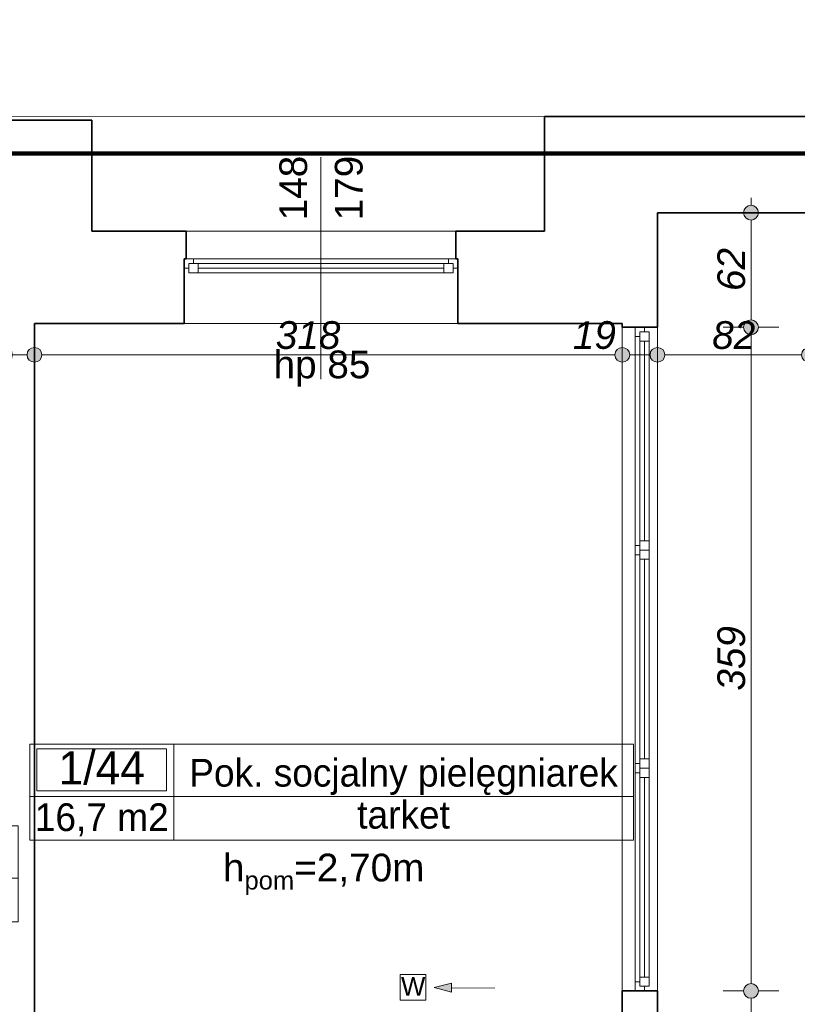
# Model space of a CAD drawing. Header units: millimetres. Extents: x -50073 to 84772, y -78870 to -35317.
# Tile 96 of 125: x 30845 to 35052, y -45665 to -40339. Entities that reach past the tile are written whole.
import ezdxf
from ezdxf.enums import TextEntityAlignment as Align

# ---------------------------------------------------------------- set-up
doc = ezdxf.new("R2010")
doc.units = ezdxf.units.MM
doc.header["$MEASUREMENT"] = 0
for name, color, linetype, lineweight in [('0_Nr_pióra__3', 7, 'Continuous', 20), ('Instalacje - Went_Klim_Nr_pióra__42', 150, 'Continuous', 13), ('Konstrukcja - Stropy_Nr_pióra__1', 7, 'Continuous', 0), ('Konstrukcja - Ściany zew_Nr_pióra__6', 7, 'Continuous', 35), ('Metryczki pomieszczeń ArchiCADa_Nr_pióra__1', 7, 'Continuous', 0), ('Okna ArchiCADa_Nr_pióra__1', 7, 'Continuous', 0), ('Wymiarowanie - Ogólne_Nr_pióra__82', 114, 'Continuous', 13), ('Znaczniki okien ArchiCADa_Nr_pióra__1', 7, 'Continuous', 0), ('Znaczniki okien ArchiCADa_Nr_pióra__7', 7, 'Continuous', 70)]:
    doc.layers.add(name, color=color, linetype=linetype, lineweight=lineweight)
doc.layers.add('Elementy modelu - Strefy', color=7, linetype='Continuous')
doc.layers.add('Wymiarowanie - Ogólne', color=7, linetype='Continuous')
doc.styles.add('GENERATED_STYLE_1', font='txt')
doc.styles.add('GENERATED_STYLE_2', font='txt')
doc.styles.add('GENERATED_STYLE_3', font='txt')
doc.styles.add('GENERATED_STYLE_4', font='txt')
doc.dimstyles.new('GENERATED_STYLE__1', dxfattribs={"dimtxt": 150, "dimasz": 152, "dimexe": 0.18, "dimexo": 0, "dimgap": 0.09, "dimtad": 1, "dimlfac": 0.1, "dimzin": 0, "dimdsep": 46, "dimtxsty": 'GENERATED_STYLE_3', "dimblk": 'ARROWHEAD_11', "dimblk1": 'ARROWHEAD_11', "dimblk2": 'ARROWHEAD_11', "dimcen": 0.09, "dimclrd": 114, "dimclre": 114, "dimclrt": 114, "dimazin": 0, "dimtfac": 1, "dimtdec": 4, "dimtmove": 0, "dimatfit": 3, "dimfxl": 1, "dimtolj": 1, "dimtzin": 0, "dimarcsym": 0})
doc.dimstyles.new('GENERATED_STYLE__2', dxfattribs={"dimtxt": 150, "dimasz": 152, "dimexe": 0.18, "dimexo": 0, "dimgap": 0.09, "dimtad": 1, "dimtih": 1, "dimtoh": 1, "dimlfac": 0.1, "dimzin": 0, "dimdsep": 46, "dimtxsty": 'GENERATED_STYLE_3', "dimblk": 'ARROWHEAD_11', "dimblk1": 'ARROWHEAD_11', "dimblk2": 'ARROWHEAD_11', "dimcen": 0.09, "dimclrd": 114, "dimclre": 114, "dimclrt": 114, "dimazin": 0, "dimtfac": 1, "dimtdec": 4, "dimtmove": 0, "dimatfit": 3, "dimfxl": 1, "dimtolj": 1, "dimtzin": 0, "dimarcsym": 0})

# ---------------------------------------------------------------- blocks, each defined once
blk = doc.blocks.new('Pok. socjalny pielęgniarek_1_44_44', base_point=(31678.3, -44541))
at = {"layer": 'Metryczki pomieszczeń ArchiCADa_Nr_pióra__1', "linetype": 'Continuous'}
for p, q in [((30899.2, -44258.1), (34165.2, -44258.1)), ((30899.2, -44776.7), (30899.2, -44258.1)), ((31678.3, -44258.1), (31678.3, -44776.7)), ((34165.2, -44258.1), (34165.2, -44776.7)), ((30938.2, -44284.1), (31639.3, -44284.1)), ((30938.2, -44510.4), (30938.2, -44284.1)), ((31639.3, -44284.1), (31639.3, -44510.4)), ((31639.3, -44510.4), (30938.2, -44510.4)), ((30899.2, -44541), (34165.2, -44541)), ((34165.2, -44776.7), (30899.2, -44776.7))]:
    blk.add_line(p, q, dxfattribs=at)
at = {"layer": 'Metryczki pomieszczeń ArchiCADa_Nr_pióra__1'}
for tag, height, style, p in [('ROOM_NUMBER', 180, 'GENERATED_STYLE_2', (31288.7, -44386.1)), ('ROOM_NAME', 150, 'GENERATED_STYLE_1', (32921.7, -44412.6)), ('ROOM_CALC_AREA', 150, 'GENERATED_STYLE_1', (31288.7, -44653.1)), ('floor_f', 150, 'GENERATED_STYLE_1', (32921.7, -44639.7))]:
    blk.add_attdef(tag, text='', height=height, dxfattribs=dict(at, style=style)).set_placement(p, align=Align.MIDDLE_CENTER)
blk = doc.blocks.new('Magazyn_1_45_45', base_point=(29627.6, -44983.2))
at = {"layer": 'Metryczki pomieszczeń ArchiCADa_Nr_pióra__1', "linetype": 'Continuous'}
for p, q in [((28848.5, -44700.3), (30835.7, -44700.3)), ((28848.5, -45218.9), (28848.5, -44700.3)), ((28887.5, -44726.3), (29588.6, -44726.3)), ((28887.5, -44952.6), (28887.5, -44726.3)), ((29588.6, -44726.3), (29588.6, -44952.6)), ((29627.6, -44700.3), (29627.6, -45218.9)), ((30835.7, -44700.3), (30835.7, -45218.9)), ((29588.6, -44952.6), (28887.5, -44952.6)), ((28848.5, -44983.2), (30835.7, -44983.2)), ((30835.7, -45218.9), (28848.5, -45218.9))]:
    blk.add_line(p, q, dxfattribs=at)
at = {"layer": 'Metryczki pomieszczeń ArchiCADa_Nr_pióra__1'}
for tag, height, style, p in [('ROOM_NUMBER', 180, 'GENERATED_STYLE_2', (29238, -44828.2)), ('ROOM_NAME', 150, 'GENERATED_STYLE_1', (30231.6, -44854.8)), ('ROOM_CALC_AREA', 150, 'GENERATED_STYLE_1', (29238, -45095.2)), ('floor_f', 150, 'GENERATED_STYLE_1', (30231.6, -45102.3))]:
    blk.add_attdef(tag, text='', height=height, dxfattribs=dict(at, style=style)).set_placement(p, align=Align.MIDDLE_CENTER)
blk = doc.blocks.new('*D94')
at = {"layer": 'Wymiarowanie - Ogólne_Nr_pióra__82', "linetype": 'Continuous'}
for points in [[(2204.6, -38863), (2201.6, -38847.7), (2192.9, -38834.7), (2179.9, -38826), (2164.6, -38823), (2149.3, -38826), (2136.3, -38834.7), (2127.6, -38847.7), (2124.6, -38863), (2127.6, -38878.3), (2136.3, -38891.3), (2149.3, -38899.9), (2164.6, -38903), (2179.9, -38899.9), (2192.9, -38891.3), (2201.6, -38878.3)], [(37991.5, -38863), (37988.5, -38847.7), (37979.8, -38834.7), (37966.8, -38826), (37951.5, -38823), (37936.2, -38826), (37923.2, -38834.7), (37914.6, -38847.7), (37911.5, -38863), (37914.6, -38878.3), (37923.2, -38891.3), (37936.2, -38899.9), (37951.5, -38903), (37966.8, -38899.9), (37979.8, -38891.3), (37988.5, -38878.3)]]:
    blk.add_hatch(color=256, dxfattribs=at).paths.add_polyline_path(points)
for p, q in [((2164.6, -38823), (2164.6, -38713)), ((37951.5, -38823), (37951.5, -38713)), ((2084.6, -38863), (2124.6, -38863)), ((2204.6, -38863), (37911.5, -38863)), ((37991.5, -38863), (38031.5, -38863)), ((2164.6, -39013), (2164.6, -38903)), ((37951.5, -39013), (37951.5, -38903))]:
    blk.add_line(p, q, dxfattribs=at)
for centre in [(2164.6, -38863), (37951.5, -38863)]:
    blk.add_circle(centre, 40, dxfattribs=at)
at = {"layer": 'Wymiarowanie - Ogólne_Nr_pióra__82', "insert": (19715.9, -38833), "char_height": 150, "attachment_point": 7, "style": 'GENERATED_STYLE_3'}
blk.add_mtext('\\A1;{\\fArial|b0|i1|c238|p38;3 578,5}', dxfattribs=at)
blk = doc.blocks.new('ARROWHEAD_11')
at = {"color": 0, "linetype": 'Continuous', "lineweight": 0}
blk.add_line((0, 0), (-1, 0), dxfattribs=at)
at = {"color": 0, "linetype": 'Continuous', "lineweight": 0, "const_width": 0.25, "flags": 128}
blk.add_lwpolyline([(-0.125, 0, 1), (0.125, 0, 1)], format="xyb", close=True, dxfattribs=at)
blk = doc.blocks.new('*D146')
at = {"layer": 'Wymiarowanie - Ogólne_Nr_pióra__82', "linetype": 'Continuous'}
for points in [[(30164.6, -39363), (30161.6, -39347.7), (30152.9, -39334.7), (30139.9, -39326), (30124.6, -39323), (30109.3, -39326), (30096.3, -39334.7), (30087.6, -39347.7), (30084.6, -39363), (30087.6, -39378.3), (30096.3, -39391.3), (30109.3, -39399.9), (30124.6, -39403), (30139.9, -39399.9), (30152.9, -39391.3), (30161.6, -39378.3)], [(31274.3, -39363), (31271.3, -39347.7), (31262.6, -39334.7), (31249.6, -39326), (31234.3, -39323), (31219, -39326), (31206, -39334.7), (31197.3, -39347.7), (31194.3, -39363), (31197.3, -39378.3), (31206, -39391.3), (31219, -39399.9), (31234.3, -39403), (31249.6, -39399.9), (31262.6, -39391.3), (31271.3, -39378.3)]]:
    blk.add_hatch(color=256, dxfattribs=at).paths.add_polyline_path(points)
for p, q in [((30124.6, -39323), (30124.6, -39213)), ((31234.3, -39323), (31234.3, -39213)), ((30164.6, -39363), (31194.3, -39363)), ((30124.6, -39513), (30124.6, -39403)), ((31234.3, -39513), (31234.3, -39403))]:
    blk.add_line(p, q, dxfattribs=at)
for centre in [(30124.6, -39363), (31234.3, -39363)]:
    blk.add_circle(centre, 40, dxfattribs=at)
at = {"layer": 'Wymiarowanie - Ogólne_Nr_pióra__82', "insert": (30523.8, -39333), "char_height": 150, "attachment_point": 7, "style": 'GENERATED_STYLE_3'}
blk.add_mtext('\\A1;{\\fArial|b0|i1|c238|p38;111}', dxfattribs=at)
blk = doc.blocks.new('*D147')
at = {"layer": 'Wymiarowanie - Ogólne_Nr_pióra__82', "linetype": 'Continuous'}
for points in [[(31274.3, -39363), (31271.3, -39347.7), (31262.6, -39334.7), (31249.6, -39326), (31234.3, -39323), (31219, -39326), (31206, -39334.7), (31197.3, -39347.7), (31194.3, -39363), (31197.3, -39378.3), (31206, -39391.3), (31219, -39399.9), (31234.3, -39403), (31249.6, -39399.9), (31262.6, -39391.3), (31271.3, -39378.3)], [(31785.6, -39363), (31782.6, -39347.7), (31773.9, -39334.7), (31760.9, -39326), (31745.6, -39323), (31730.3, -39326), (31717.3, -39334.7), (31708.6, -39347.7), (31705.6, -39363), (31708.6, -39378.3), (31717.3, -39391.3), (31730.3, -39399.9), (31745.6, -39403), (31760.9, -39399.9), (31773.9, -39391.3), (31782.6, -39378.3)]]:
    blk.add_hatch(color=256, dxfattribs=at).paths.add_polyline_path(points)
for p, q in [((31234.3, -39323), (31234.3, -39213)), ((31745.6, -39323), (31745.6, -39213)), ((31274.3, -39363), (31705.6, -39363)), ((31234.3, -39513), (31234.3, -39403)), ((31745.6, -39513), (31745.6, -39403))]:
    blk.add_line(p, q, dxfattribs=at)
for centre in [(31234.3, -39363), (31745.6, -39363)]:
    blk.add_circle(centre, 40, dxfattribs=at)
at = {"layer": 'Wymiarowanie - Ogólne_Nr_pióra__82', "insert": (31376.1, -39333), "char_height": 150, "attachment_point": 7, "style": 'GENERATED_STYLE_3'}
blk.add_mtext('\\A1;{\\fArial|b0|i1|c238|p38;51}', dxfattribs=at)
blk = doc.blocks.new('*D148')
at = {"layer": 'Wymiarowanie - Ogólne_Nr_pióra__82', "linetype": 'Continuous'}
for points in [[(31785.6, -39363), (31782.6, -39347.7), (31773.9, -39334.7), (31760.9, -39326), (31745.6, -39323), (31730.3, -39326), (31717.3, -39334.7), (31708.6, -39347.7), (31705.6, -39363), (31708.6, -39378.3), (31717.3, -39391.3), (31730.3, -39399.9), (31745.6, -39403), (31760.9, -39399.9), (31773.9, -39391.3), (31782.6, -39378.3)], [(33245.6, -39363), (33242.6, -39347.7), (33233.9, -39334.7), (33220.9, -39326), (33205.6, -39323), (33190.3, -39326), (33177.3, -39334.7), (33168.6, -39347.7), (33165.6, -39363), (33168.6, -39378.3), (33177.3, -39391.3), (33190.3, -39399.9), (33205.6, -39403), (33220.9, -39399.9), (33233.9, -39391.3), (33242.6, -39378.3)]]:
    blk.add_hatch(color=256, dxfattribs=at).paths.add_polyline_path(points)
for p, q in [((31745.6, -39323), (31745.6, -39213)), ((33205.6, -39323), (33205.6, -39213)), ((31785.6, -39363), (33165.6, -39363)), ((31745.6, -39513), (31745.6, -39403)), ((33205.6, -39513), (33205.6, -39403))]:
    blk.add_line(p, q, dxfattribs=at)
for centre in [(31745.6, -39363), (33205.6, -39363)]:
    blk.add_circle(centre, 40, dxfattribs=at)
at = {"layer": 'Wymiarowanie - Ogólne_Nr_pióra__82', "insert": (32304.9, -39333), "char_height": 150, "attachment_point": 7, "style": 'GENERATED_STYLE_3'}
blk.add_mtext('\\A1;{\\fArial|b0|i1|c238|p38;146}', dxfattribs=at)
blk = doc.blocks.new('*D149')
at = {"layer": 'Wymiarowanie - Ogólne_Nr_pióra__82', "linetype": 'Continuous'}
for points in [[(33245.6, -39363), (33242.6, -39347.7), (33233.9, -39334.7), (33220.9, -39326), (33205.6, -39323), (33190.3, -39326), (33177.3, -39334.7), (33168.6, -39347.7), (33165.6, -39363), (33168.6, -39378.3), (33177.3, -39391.3), (33190.3, -39399.9), (33205.6, -39403), (33220.9, -39399.9), (33233.9, -39391.3), (33242.6, -39378.3)], [(33724.6, -39363), (33721.6, -39347.7), (33712.9, -39334.7), (33699.9, -39326), (33684.6, -39323), (33669.3, -39326), (33656.3, -39334.7), (33647.6, -39347.7), (33644.6, -39363), (33647.6, -39378.3), (33656.3, -39391.3), (33669.3, -39399.9), (33684.6, -39403), (33699.9, -39399.9), (33712.9, -39391.3), (33721.6, -39378.3)]]:
    blk.add_hatch(color=256, dxfattribs=at).paths.add_polyline_path(points)
for p, q in [((33205.6, -39323), (33205.6, -39213)), ((33684.6, -39323), (33684.6, -39213)), ((33245.6, -39363), (33644.6, -39363)), ((33205.6, -39513), (33205.6, -39403)), ((33684.6, -39513), (33684.6, -39403))]:
    blk.add_line(p, q, dxfattribs=at)
for centre in [(33205.6, -39363), (33684.6, -39363)]:
    blk.add_circle(centre, 40, dxfattribs=at)
at = {"layer": 'Wymiarowanie - Ogólne_Nr_pióra__82', "insert": (33331.3, -39333), "char_height": 150, "attachment_point": 7, "style": 'GENERATED_STYLE_3'}
blk.add_mtext('\\A1;{\\fArial|b0|i1|c238|p38;48}', dxfattribs=at)
blk = doc.blocks.new('*D150')
at = {"layer": 'Wymiarowanie - Ogólne_Nr_pióra__82', "linetype": 'Continuous'}
for points in [[(33724.6, -39363), (33721.6, -39347.7), (33712.9, -39334.7), (33699.9, -39326), (33684.6, -39323), (33669.3, -39326), (33656.3, -39334.7), (33647.6, -39347.7), (33644.6, -39363), (33647.6, -39378.3), (33656.3, -39391.3), (33669.3, -39399.9), (33684.6, -39403), (33699.9, -39399.9), (33712.9, -39391.3), (33721.6, -39378.3)], [(37991.5, -39363), (37988.5, -39347.7), (37979.8, -39334.7), (37966.8, -39326), (37951.5, -39323), (37936.2, -39326), (37923.2, -39334.7), (37914.6, -39347.7), (37911.5, -39363), (37914.6, -39378.3), (37923.2, -39391.3), (37936.2, -39399.9), (37951.5, -39403), (37966.8, -39399.9), (37979.8, -39391.3), (37988.5, -39378.3)]]:
    blk.add_hatch(color=256, dxfattribs=at).paths.add_polyline_path(points)
for p, q in [((33684.6, -39323), (33684.6, -39213)), ((37951.5, -39323), (37951.5, -39213)), ((33724.6, -39363), (37911.5, -39363)), ((37991.5, -39363), (38031.5, -39363)), ((33684.6, -39513), (33684.6, -39403)), ((37951.5, -39513), (37951.5, -39403))]:
    blk.add_line(p, q, dxfattribs=at)
for centre in [(33684.6, -39363), (37951.5, -39363)]:
    blk.add_circle(centre, 40, dxfattribs=at)
at = {"layer": 'Wymiarowanie - Ogólne_Nr_pióra__82', "insert": (35561.6, -39333), "char_height": 150, "attachment_point": 7, "style": 'GENERATED_STYLE_3'}
blk.add_mtext('\\A1;{\\fArial|b0|i1|c238|p38;426,5}', dxfattribs=at)
blk = doc.blocks.new('*D240')
at = {"layer": 'Wymiarowanie - Ogólne_Nr_pióra__82', "linetype": 'Continuous'}
for points in [[(34841.9, -45593), (34838.8, -45577.7), (34830.2, -45564.7), (34817.2, -45556), (34801.9, -45553), (34786.6, -45556), (34773.6, -45564.7), (34764.9, -45577.7), (34761.9, -45593), (34764.9, -45608.3), (34773.6, -45621.3), (34786.6, -45629.9), (34801.9, -45633), (34817.2, -45629.9), (34830.2, -45621.3), (34838.8, -45608.3)], [(34841.9, -47903), (34838.8, -47887.7), (34830.2, -47874.7), (34817.2, -47866), (34801.9, -47863), (34786.6, -47866), (34773.6, -47874.7), (34764.9, -47887.7), (34761.9, -47903), (34764.9, -47918.3), (34773.6, -47931.3), (34786.6, -47940), (34801.9, -47943), (34817.2, -47940), (34830.2, -47931.3), (34838.8, -47918.3)]]:
    blk.add_hatch(color=256, dxfattribs=at).paths.add_polyline_path(points)
for p, q in [((34761.9, -45593), (34651.9, -45593)), ((34951.9, -45593), (34841.9, -45593)), ((34801.9, -47863), (34801.9, -45633)), ((34761.9, -47903), (34651.9, -47903)), ((34951.9, -47903), (34841.9, -47903))]:
    blk.add_line(p, q, dxfattribs=at)
for centre in [(34801.9, -45593), (34801.9, -47903)]:
    blk.add_circle(centre, 40, dxfattribs=at)
at = {"layer": 'Wymiarowanie - Ogólne_Nr_pióra__82', "insert": (34771.9, -46918.7), "char_height": 150, "attachment_point": 7, "rotation": 90, "style": 'GENERATED_STYLE_3'}
blk.add_mtext('\\A1;{\\fArial|b0|i1|c238|p38;231}', dxfattribs=at)
blk = doc.blocks.new('*D241')
at = {"layer": 'Wymiarowanie - Ogólne_Nr_pióra__82', "linetype": 'Continuous'}
for points in [[(34841.9, -42003), (34838.8, -41987.7), (34830.2, -41974.7), (34817.2, -41966), (34801.9, -41963), (34786.6, -41966), (34773.6, -41974.7), (34764.9, -41987.7), (34761.9, -42003), (34764.9, -42018.3), (34773.6, -42031.3), (34786.6, -42039.9), (34801.9, -42043), (34817.2, -42039.9), (34830.2, -42031.3), (34838.8, -42018.3)], [(34841.9, -45593), (34838.8, -45577.7), (34830.2, -45564.7), (34817.2, -45556), (34801.9, -45553), (34786.6, -45556), (34773.6, -45564.7), (34764.9, -45577.7), (34761.9, -45593), (34764.9, -45608.3), (34773.6, -45621.3), (34786.6, -45629.9), (34801.9, -45633), (34817.2, -45629.9), (34830.2, -45621.3), (34838.8, -45608.3)]]:
    blk.add_hatch(color=256, dxfattribs=at).paths.add_polyline_path(points)
for p, q in [((34761.9, -42003), (34651.9, -42003)), ((34951.9, -42003), (34841.9, -42003)), ((34801.9, -45553), (34801.9, -42043)), ((34761.9, -45593), (34651.9, -45593)), ((34951.9, -45593), (34841.9, -45593))]:
    blk.add_line(p, q, dxfattribs=at)
for centre in [(34801.9, -42003), (34801.9, -45593)]:
    blk.add_circle(centre, 40, dxfattribs=at)
at = {"layer": 'Wymiarowanie - Ogólne_Nr_pióra__82', "insert": (34771.9, -43968.7), "char_height": 150, "attachment_point": 7, "rotation": 90, "style": 'GENERATED_STYLE_3'}
blk.add_mtext('\\A1;{\\fArial|b0|i1|c238|p38;359}', dxfattribs=at)
blk = doc.blocks.new('*D242')
at = {"layer": 'Wymiarowanie - Ogólne_Nr_pióra__82', "linetype": 'Continuous'}
for points in [[(34841.9, -41383), (34838.8, -41367.7), (34830.2, -41354.7), (34817.2, -41346), (34801.9, -41343), (34786.6, -41346), (34773.6, -41354.7), (34764.9, -41367.7), (34761.9, -41383), (34764.9, -41398.3), (34773.6, -41411.3), (34786.6, -41419.9), (34801.9, -41423), (34817.2, -41419.9), (34830.2, -41411.3), (34838.8, -41398.3)], [(34841.9, -42003), (34838.8, -41987.7), (34830.2, -41974.7), (34817.2, -41966), (34801.9, -41963), (34786.6, -41966), (34773.6, -41974.7), (34764.9, -41987.7), (34761.9, -42003), (34764.9, -42018.3), (34773.6, -42031.3), (34786.6, -42039.9), (34801.9, -42043), (34817.2, -42039.9), (34830.2, -42031.3), (34838.8, -42018.3)]]:
    blk.add_hatch(color=256, dxfattribs=at).paths.add_polyline_path(points)
for p, q in [((34801.9, -41343), (34801.9, -41303)), ((34761.9, -41383), (34651.9, -41383)), ((34951.9, -41383), (34841.9, -41383)), ((34801.9, -41963), (34801.9, -41423)), ((34761.9, -42003), (34651.9, -42003)), ((34951.9, -42003), (34841.9, -42003))]:
    blk.add_line(p, q, dxfattribs=at)
for centre in [(34801.9, -41383), (34801.9, -42003)]:
    blk.add_circle(centre, 40, dxfattribs=at)
at = {"layer": 'Wymiarowanie - Ogólne_Nr_pióra__82', "insert": (34771.9, -41806.8), "char_height": 150, "attachment_point": 7, "rotation": 90, "style": 'GENERATED_STYLE_3'}
blk.add_mtext('\\A1;{\\fArial|b0|i1|c238|p38;62}', dxfattribs=at)
blk = doc.blocks.new('*D245')
at = {"layer": 'Wymiarowanie - Ogólne_Nr_pióra__82', "linetype": 'Continuous'}
for points in [[(30804.6, -42151.9), (30801.6, -42136.6), (30792.9, -42123.6), (30779.9, -42115), (30764.6, -42111.9), (30749.3, -42115), (30736.3, -42123.6), (30727.6, -42136.6), (30724.6, -42151.9), (30727.6, -42167.2), (30736.3, -42180.2), (30749.3, -42188.9), (30764.6, -42191.9), (30779.9, -42188.9), (30792.9, -42180.2), (30801.6, -42167.2)], [(30964.6, -42151.9), (30961.6, -42136.6), (30952.9, -42123.6), (30939.9, -42115), (30924.6, -42111.9), (30909.3, -42115), (30896.3, -42123.6), (30887.6, -42136.6), (30884.6, -42151.9), (30887.6, -42167.2), (30896.3, -42180.2), (30909.3, -42188.9), (30924.6, -42191.9), (30939.9, -42188.9), (30952.9, -42180.2), (30961.6, -42167.2)]]:
    blk.add_hatch(color=256, dxfattribs=at).paths.add_polyline_path(points)
for p, q in [((30764.6, -42111.9), (30764.6, -42001.9)), ((30924.6, -42111.9), (30924.6, -42001.9)), ((30804.6, -42151.9), (30884.6, -42151.9)), ((30764.6, -42301.9), (30764.6, -42191.9)), ((30924.6, -42301.9), (30924.6, -42191.9))]:
    blk.add_line(p, q, dxfattribs=at)
for centre in [(30764.6, -42151.9), (30924.6, -42151.9)]:
    blk.add_circle(centre, 40, dxfattribs=at)
blk = doc.blocks.new('*D246')
at = {"layer": 'Wymiarowanie - Ogólne_Nr_pióra__82', "linetype": 'Continuous'}
for points in [[(30964.6, -42151.9), (30961.6, -42136.6), (30952.9, -42123.6), (30939.9, -42115), (30924.6, -42111.9), (30909.3, -42115), (30896.3, -42123.6), (30887.6, -42136.6), (30884.6, -42151.9), (30887.6, -42167.2), (30896.3, -42180.2), (30909.3, -42188.9), (30924.6, -42191.9), (30939.9, -42188.9), (30952.9, -42180.2), (30961.6, -42167.2)], [(34145.6, -42151.9), (34142.6, -42136.6), (34133.9, -42123.6), (34120.9, -42115), (34105.6, -42111.9), (34090.3, -42115), (34077.3, -42123.6), (34068.6, -42136.6), (34065.6, -42151.9), (34068.6, -42167.2), (34077.3, -42180.2), (34090.3, -42188.9), (34105.6, -42191.9), (34120.9, -42188.9), (34133.9, -42180.2), (34142.6, -42167.2)]]:
    blk.add_hatch(color=256, dxfattribs=at).paths.add_polyline_path(points)
for p, q in [((30924.6, -42111.9), (30924.6, -42001.9)), ((34105.6, -42111.9), (34105.6, -42001.9)), ((30964.6, -42151.9), (34065.6, -42151.9)), ((30924.6, -42301.9), (30924.6, -42191.9)), ((34105.6, -42301.9), (34105.6, -42191.9))]:
    blk.add_line(p, q, dxfattribs=at)
for centre in [(30924.6, -42151.9), (34105.6, -42151.9)]:
    blk.add_circle(centre, 40, dxfattribs=at)
at = {"layer": 'Wymiarowanie - Ogólne_Nr_pióra__82', "char_height": 150, "attachment_point": 7, "style": 'GENERATED_STYLE_3'}
for s, insert in [('\\A1;{\\fArial|b0|i1|c238|p38;318}', (32230.5, -42121.9)), ('\\A1;{\\fArial|b0|i1|c238|p38;19}', (33837.9, -42121.9))]:
    blk.add_mtext(s, dxfattribs=dict(at, insert=insert))
blk = doc.blocks.new('*D247')
at = {"layer": 'Wymiarowanie - Ogólne_Nr_pióra__82', "linetype": 'Continuous'}
for points in [[(34145.6, -42151.9), (34142.6, -42136.6), (34133.9, -42123.6), (34120.9, -42115), (34105.6, -42111.9), (34090.3, -42115), (34077.3, -42123.6), (34068.6, -42136.6), (34065.6, -42151.9), (34068.6, -42167.2), (34077.3, -42180.2), (34090.3, -42188.9), (34105.6, -42191.9), (34120.9, -42188.9), (34133.9, -42180.2), (34142.6, -42167.2)], [(34335.6, -42151.9), (34332.6, -42136.6), (34323.9, -42123.6), (34310.9, -42115), (34295.6, -42111.9), (34280.3, -42115), (34267.3, -42123.6), (34258.6, -42136.6), (34255.6, -42151.9), (34258.6, -42167.2), (34267.3, -42180.2), (34280.3, -42188.9), (34295.6, -42191.9), (34310.9, -42188.9), (34323.9, -42180.2), (34332.6, -42167.2)]]:
    blk.add_hatch(color=256, dxfattribs=at).paths.add_polyline_path(points)
for p, q in [((34105.6, -42111.9), (34105.6, -42001.9)), ((34295.6, -42111.9), (34295.6, -42001.9)), ((34145.6, -42151.9), (34255.6, -42151.9)), ((34105.6, -42301.9), (34105.6, -42191.9)), ((34295.6, -42301.9), (34295.6, -42191.9))]:
    blk.add_line(p, q, dxfattribs=at)
for centre in [(34105.6, -42151.9), (34295.6, -42151.9)]:
    blk.add_circle(centre, 40, dxfattribs=at)
blk = doc.blocks.new('*D248')
at = {"layer": 'Wymiarowanie - Ogólne_Nr_pióra__82', "linetype": 'Continuous'}
for points in [[(34335.6, -42151.9), (34332.6, -42136.6), (34323.9, -42123.6), (34310.9, -42115), (34295.6, -42111.9), (34280.3, -42115), (34267.3, -42123.6), (34258.6, -42136.6), (34255.6, -42151.9), (34258.6, -42167.2), (34267.3, -42180.2), (34280.3, -42188.9), (34295.6, -42191.9), (34310.9, -42188.9), (34323.9, -42180.2), (34332.6, -42167.2)], [(35155.6, -42151.9), (35152.6, -42136.6), (35143.9, -42123.6), (35130.9, -42115), (35115.6, -42111.9), (35100.3, -42115), (35087.3, -42123.6), (35078.6, -42136.6), (35075.6, -42151.9), (35078.6, -42167.2), (35087.3, -42180.2), (35100.3, -42188.9), (35115.6, -42191.9), (35130.9, -42188.9), (35143.9, -42180.2), (35152.6, -42167.2)]]:
    blk.add_hatch(color=256, dxfattribs=at).paths.add_polyline_path(points)
for p, q in [((34295.6, -42111.9), (34295.6, -42001.9)), ((35115.6, -42111.9), (35115.6, -42001.9)), ((34335.6, -42151.9), (35075.6, -42151.9)), ((34295.6, -42301.9), (34295.6, -42191.9)), ((35115.6, -42301.9), (35115.6, -42191.9))]:
    blk.add_line(p, q, dxfattribs=at)
for centre in [(34295.6, -42151.9), (35115.6, -42151.9)]:
    blk.add_circle(centre, 40, dxfattribs=at)
at = {"layer": 'Wymiarowanie - Ogólne_Nr_pióra__82', "insert": (34591.8, -42121.9), "char_height": 150, "attachment_point": 7, "style": 'GENERATED_STYLE_3'}
blk.add_mtext('\\A1;{\\fArial|b0|i1|c238|p38;82}', dxfattribs=at)

msp = doc.modelspace()

# ---------------------------------------------------------------- hatches: boundary and pattern name
at = {"layer": 'Instalacje - Went_Klim_Nr_pióra__42', "linetype": 'Continuous'}
msp.add_hatch(color=256, dxfattribs=at).paths.add_polyline_path([(33087.263, -45574.622), (33180.313, -45600.544), (33180.808, -45550.546)])

# ---------------------------------------------------------------- linework, layer by layer
at = {"color": 10, "lineweight": 106}
msp.add_lwpolyline([(66.617, -62583.342), (2355.65, -62594.844), (2355.65, -78050.061), (23019.646, -78050.061), (23019.646, -74088.498), (27356.387, -74088.498), (27356.387, -76174.624), (31806.314, -76174.624), (31806.314, -70254.194), (29738.593, -70254.194), (29738.593, -64145.049), (48237.42, -64145.049), (53610.352, -68583.295), (53610.352, -70500.678), (57061.641, -70500.678), (57061.641, -65412.681), (59990.725, -65412.681), (59990.725, -59684.671), (37804.772, -41061.805), (28682.341, -41061.805), (28682.341, -51358.017), (2441.313, -51358.017)], dxfattribs=at)
at = {"layer": 'Instalacje - Went_Klim_Nr_pióra__42', "linetype": 'Continuous'}
for p, q in [((32902.924, -45503.455), (32902.924, -45643.455)), ((33042.924, -45503.455), (32902.924, -45503.455)), ((33042.924, -45643.455), (33042.924, -45503.455)), ((33087.263, -45574.622), (33180.808, -45550.546)), ((33087.263, -45574.622), (33180.313, -45600.544)), ((33180.808, -45550.546), (33180.313, -45600.544)), ((33414.939, -45577.865), (33180.56, -45575.545)), ((32902.924, -45643.455), (33042.924, -45643.455))]:
    msp.add_line(p, q, dxfattribs=at)
at = {"layer": 'Konstrukcja - Stropy_Nr_pióra__1', "linetype": 'Continuous', "flags": 128}
msp.add_lwpolyline([(60264.596, -59579.384), (37951.507, -40862.978), (28294.711, -40863.717), (28294.711, -40864.017), (6166.098, -40865.709), (6166.098, -48045.71), (2164.596, -48045.71), (2164.596, -51100.678), (2164.596, -58010.641), (469.028, -58010.641), (469.028, -57097.659), (129.028, -57097.659)], dxfattribs=at)
at = {"layer": 'Konstrukcja - Ściany zew_Nr_pióra__6', "linetype": 'Continuous'}
for p, q in [((31744.596, -41482.978), (31744.596, -41632.978)), ((33204.596, -41482.978), (33204.596, -41632.978)), ((31744.596, -41632.978), (31734.596, -41632.978)), ((31734.596, -41632.978), (31734.596, -41682.978)), ((33204.596, -41632.978), (33214.596, -41632.978)), ((33214.596, -41632.978), (33214.596, -41682.978)), ((31734.596, -41682.978), (31734.596, -41982.978)), ((33214.596, -41682.978), (33214.596, -41982.978)), ((34105.596, -42002.978), (34175.596, -42002.978)), ((34175.596, -42002.978), (34225.596, -42002.978)), ((34225.596, -42002.978), (34295.596, -42002.978)), ((34105.596, -45592.978), (34175.596, -45592.978)), ((34175.596, -45592.978), (34225.596, -45592.978)), ((34225.596, -45592.978), (34295.596, -45592.978))]:
    msp.add_line(p, q, dxfattribs=at)
at = {"layer": 'Konstrukcja - Ściany zew_Nr_pióra__6', "linetype": 'Continuous', "flags": 128}
for points in [[(31234.299, -40882.978), (30124.596, -40882.978)], [(31234.299, -41482.978), (31234.299, -40882.978)], [(37035.577, -40862.978), (33684.596, -40862.978)], [(33684.596, -40862.978), (33684.596, -41482.978)], [(34295.596, -41382.978), (35115.596, -41382.978)], [(34295.596, -41482.978), (34295.596, -41382.978)], [(31744.596, -41482.978), (31234.299, -41482.978)], [(33684.596, -41482.978), (33204.596, -41482.978)], [(34295.596, -42002.978), (34295.596, -41482.978)], [(30924.599, -41982.978), (31734.596, -41982.978)], [(30924.599, -48518.299), (30924.599, -41982.978)], [(33214.596, -41982.978), (34105.596, -41982.978)], [(34105.596, -41982.978), (34105.596, -42002.978)], [(34105.596, -45592.978), (34105.596, -46408.299)], [(34295.596, -47902.999), (34295.596, -45592.978)]]:
    msp.add_lwpolyline(points, dxfattribs=at)
at = {"layer": 'Okna ArchiCADa_Nr_pióra__1', "linetype": 'Continuous'}
for p, q in [((33204.596, -41482.978), (31744.596, -41482.978)), ((31734.596, -41632.978), (31784.596, -41632.978)), ((31734.596, -41632.978), (31734.596, -41682.978)), ((31744.596, -41632.978), (31734.596, -41632.978)), ((31784.596, -41632.978), (31784.596, -41657.978)), ((31784.596, -41632.978), (33164.596, -41632.978)), ((33164.596, -41657.978), (33164.596, -41632.978)), ((33164.596, -41632.978), (33214.596, -41632.978)), ((33204.596, -41632.978), (33214.596, -41632.978)), ((33214.596, -41632.978), (33214.596, -41682.978)), ((31759.596, -41682.978), (31734.596, -41682.978)), ((31784.596, -41657.978), (31759.596, -41657.978)), ((31759.596, -41657.978), (31759.596, -41682.978)), ((31759.596, -41657.978), (31809.596, -41657.978)), ((31759.596, -41707.978), (31759.596, -41657.978)), ((31809.596, -41657.978), (31809.596, -41707.978)), ((31809.596, -41657.978), (33139.596, -41657.978)), ((33139.596, -41682.978), (31809.596, -41682.978)), ((33139.596, -41707.978), (33139.596, -41657.978)), ((33139.596, -41657.978), (33189.596, -41657.978)), ((33189.596, -41657.978), (33164.596, -41657.978)), ((33189.596, -41682.978), (33189.596, -41657.978)), ((33189.596, -41657.978), (33189.596, -41707.978)), ((33214.596, -41682.978), (33189.596, -41682.978)), ((31809.596, -41707.978), (31759.596, -41707.978)), ((33139.596, -41707.978), (31809.596, -41707.978)), ((33139.596, -41707.978), (31809.596, -41707.978)), ((33189.596, -41707.978), (33139.596, -41707.978)), ((33214.596, -41982.978), (31734.596, -41982.978)), ((34105.596, -45592.978), (34105.596, -42002.978)), ((34175.596, -42002.978), (34175.596, -42052.978)), ((34175.596, -42002.978), (34225.596, -42002.978)), ((34225.596, -42027.978), (34225.596, -42002.978)), ((34295.596, -45592.978), (34295.596, -42002.978)), ((34175.596, -42052.978), (34200.596, -42052.978)), ((34175.596, -42052.978), (34175.596, -43182.978)), ((34200.596, -42052.978), (34200.596, -42027.978)), ((34200.596, -42027.978), (34225.596, -42027.978)), ((34200.596, -42027.978), (34200.596, -42077.978)), ((34250.596, -42027.978), (34200.596, -42027.978)), ((34200.596, -42077.978), (34250.596, -42077.978)), ((34200.596, -42077.978), (34200.596, -43157.978)), ((34225.596, -43157.978), (34225.596, -42077.978)), ((34250.596, -42077.978), (34250.596, -42027.978)), ((34250.596, -43157.978), (34250.596, -42077.978)), ((34250.596, -43157.978), (34250.596, -42077.978)), ((34200.596, -43182.978), (34175.596, -43182.978)), ((34175.596, -43182.978), (34175.596, -43207.978)), ((34250.596, -43157.978), (34200.596, -43157.978)), ((34200.596, -43157.978), (34200.596, -43207.978)), ((34200.596, -43207.978), (34200.596, -43182.978)), ((34250.596, -43207.978), (34250.596, -43157.978)), ((34175.596, -43207.978), (34175.596, -43232.978)), ((34175.596, -43232.978), (34200.596, -43232.978)), ((34175.596, -43232.978), (34175.596, -44362.978)), ((34200.596, -43232.978), (34200.596, -43207.978)), ((34200.596, -43207.978), (34225.596, -43207.978)), ((34200.596, -43207.978), (34200.596, -43257.978)), ((34250.596, -43207.978), (34200.596, -43207.978)), ((34225.596, -43207.978), (34200.596, -43207.978)), ((34200.596, -43207.978), (34250.596, -43207.978)), ((34250.596, -43257.978), (34250.596, -43207.978)), ((34200.596, -43257.978), (34250.596, -43257.978)), ((34200.596, -43257.978), (34200.596, -44337.978)), ((34225.596, -44337.978), (34225.596, -43257.978)), ((34250.596, -44337.978), (34250.596, -43257.978)), ((34250.596, -44337.978), (34250.596, -43257.978)), ((34200.596, -44362.978), (34175.596, -44362.978)), ((34175.596, -44362.978), (34175.596, -44387.978)), ((34250.596, -44337.978), (34200.596, -44337.978)), ((34200.596, -44337.978), (34200.596, -44387.978)), ((34200.596, -44387.978), (34200.596, -44362.978)), ((34250.596, -44387.978), (34250.596, -44337.978)), ((34175.596, -44387.978), (34175.596, -44412.978)), ((34175.596, -44412.978), (34200.596, -44412.978)), ((34175.596, -44412.978), (34175.596, -45542.978)), ((34200.596, -44412.978), (34200.596, -44387.978)), ((34200.596, -44387.978), (34225.596, -44387.978)), ((34200.596, -44387.978), (34200.596, -44437.978)), ((34250.596, -44387.978), (34200.596, -44387.978)), ((34225.596, -44387.978), (34200.596, -44387.978)), ((34200.596, -44387.978), (34250.596, -44387.978)), ((34250.596, -44437.978), (34250.596, -44387.978)), ((34200.596, -44437.978), (34250.596, -44437.978)), ((34200.596, -44437.978), (34200.596, -45517.978)), ((34225.596, -45517.978), (34225.596, -44437.978)), ((34250.596, -45517.978), (34250.596, -44437.978)), ((34250.596, -45517.978), (34250.596, -44437.978)), ((34250.596, -45517.978), (34200.596, -45517.978)), ((34200.596, -45517.978), (34200.596, -45567.978)), ((34250.596, -45567.978), (34250.596, -45517.978)), ((34200.596, -45542.978), (34175.596, -45542.978)), ((34175.596, -45542.978), (34175.596, -45592.978)), ((34175.596, -45592.978), (34225.596, -45592.978)), ((34200.596, -45567.978), (34200.596, -45542.978)), ((34225.596, -45567.978), (34200.596, -45567.978)), ((34200.596, -45567.978), (34250.596, -45567.978)), ((34225.596, -45592.978), (34225.596, -45567.978))]:
    msp.add_line(p, q, dxfattribs=at)
at = {"layer": 'Znaczniki okien ArchiCADa_Nr_pióra__1', "linetype": 'Continuous'}
msp.add_line((32474.596, -41082.978), (32474.596, -42282.978), dxfattribs=at)

# ---------------------------------------------------------------- block references
at = {"layer": 'Elementy modelu - Strefy', "linetype": 'Continuous'}
ref = msp.add_blockref('Pok. socjalny pielęgniarek_1_44_44', (31678.268, -44541.005), dxfattribs=at)
ref.add_attrib('ROOM_NAME', 'Pok. socjalny pielęgniarek', dxfattribs={"layer": 'Metryczki pomieszczeń ArchiCADa_Nr_pióra__1', "color": 7, "height": 150, "style": 'GENERATED_STYLE_1'}).set_placement((32921.709, -44412.602), align=Align.MIDDLE_CENTER)
ref.add_attrib('ROOM_NUMBER', '1/44', dxfattribs={"layer": 'Metryczki pomieszczeń ArchiCADa_Nr_pióra__1', "color": 7, "height": 180, "style": 'GENERATED_STYLE_2'}).set_placement((31288.746, -44386.056), align=Align.MIDDLE_CENTER)
ref.add_attrib('ROOM_CALC_AREA', '16,7 m2', dxfattribs={"layer": 'Metryczki pomieszczeń ArchiCADa_Nr_pióra__1', "color": 7, "height": 150, "style": 'GENERATED_STYLE_1'}).set_placement((31288.746, -44653.056), align=Align.MIDDLE_CENTER)
ref.add_attrib('floor_f', 'tarket', dxfattribs={"layer": 'Metryczki pomieszczeń ArchiCADa_Nr_pióra__1', "color": 7, "height": 150, "style": 'GENERATED_STYLE_1'}).set_placement((32921.709, -44639.685), align=Align.MIDDLE_CENTER)
ref = msp.add_blockref('Magazyn_1_45_45', (29627.556, -44983.194), dxfattribs=at)
ref.add_attrib('ROOM_NAME', 'Magazyn', dxfattribs={"layer": 'Metryczki pomieszczeń ArchiCADa_Nr_pióra__1', "color": 7, "height": 150, "style": 'GENERATED_STYLE_1'}).set_placement((30231.639, -44854.791), align=Align.MIDDLE_CENTER)
ref.add_attrib('ROOM_NUMBER', '1/45', dxfattribs={"layer": 'Metryczki pomieszczeń ArchiCADa_Nr_pióra__1', "color": 7, "height": 180, "style": 'GENERATED_STYLE_2'}).set_placement((29238.034, -44828.245), align=Align.MIDDLE_CENTER)
ref.add_attrib('ROOM_CALC_AREA', '10,2 m2', dxfattribs={"layer": 'Metryczki pomieszczeń ArchiCADa_Nr_pióra__1', "color": 7, "height": 150, "style": 'GENERATED_STYLE_1'}).set_placement((29238.034, -45095.246), align=Align.MIDDLE_CENTER)
ref.add_attrib('floor_f', 'płytki ceram.', dxfattribs={"layer": 'Metryczki pomieszczeń ArchiCADa_Nr_pióra__1', "color": 7, "height": 150, "style": 'GENERATED_STYLE_1'}).set_placement((30231.639, -45102.291), align=Align.MIDDLE_CENTER)

# ---------------------------------------------------------------- texts
at = {"layer": '0_Nr_pióra__3', "linetype": 'Continuous', "insert": (32489.552, -44806.774), "char_height": 150, "attachment_point": 2, "style": 'GENERATED_STYLE_4'}
msp.add_mtext('\\A1;{\\fArial|b0|i0|c0|p38;h\\fArial|b0|i0|c0|p38;\\A1{\\H.66x;\\S ^ pom;}\\fArial|b0|i0|c0|p38;=2,70m}', dxfattribs=at)
at = {"layer": 'Instalacje - Went_Klim_Nr_pióra__42', "linetype": 'Continuous', "insert": (32908.009, -45567.741), "char_height": 100, "attachment_point": 4, "style": 'GENERATED_STYLE_1'}
msp.add_mtext('\\A1;{\\fArial|b0|i0|c238|p38;W}', dxfattribs=at)
at = {"layer": 'Znaczniki okien ArchiCADa_Nr_pióra__7', "char_height": 150, "attachment_point": 7, "rotation": 90, "style": 'GENERATED_STYLE_1'}
for s, insert in [('\\A1;{\\fArial|b0|i0|c238|p38;148}', (32402.065, -41424.464)), ('\\A1;{\\fArial|b0|i0|c238|p38;179}', (32702.065, -41424.464))]:
    msp.add_mtext(s, dxfattribs=dict(at, insert=insert))
at = {"layer": 'Znaczniki okien ArchiCADa_Nr_pióra__7', "insert": (32218.139, -42323.812), "char_height": 150, "attachment_point": 7, "style": 'GENERATED_STYLE_1'}
msp.add_mtext('\\A1;{\\fArial|b0|i0|c238|p38;hp 85}', dxfattribs=at)

# ---------------------------------------------------------------- dimensions: what is measured, and where the dimension line sits
at = {"layer": 'Wymiarowanie - Ogólne', "color": 114, "linetype": 'Continuous', "lineweight": 13}
for base, p1, p2, text, picture, middle in [((37951.507, -38862.968), (2164.596, -48310.378), (37951.507, -41180.378), '3 578,5', '*D94', (20058.052, -38757.968)), ((31234.299, -39362.978), (30124.596, -40882.978), (31234.299, -40882.978), '111', '*D146', (30679.448, -39257.978)), ((31745.596, -39362.978), (31234.299, -40882.978), (31745.596, -41482.978), '51', '*D147', (31489.948, -39257.978)), ((33684.596, -39362.978), (33205.596, -41482.978), (33684.596, -40862.978), '48', '*D149', (33445.096, -39257.978)), ((37951.507, -39362.978), (33684.596, -40862.978), (37951.507, -41680.388), '426,5', '*D150', (35818.052, -39257.978)), ((34105.596, -42151.914), (30924.599, -42248.554), (34105.596, -41982.978), '318', '*D246', (32401.269, -42046.914))]:
    dim = msp.add_linear_dim(base=base, p1=p1, p2=p2, text=text, dimstyle='GENERATED_STYLE__2', dxfattribs=at)
    dim.commit()
    dim.dimension.update_dxf_attribs({"geometry": picture, "text_midpoint": middle, "dimtype": 160})
for base, p1, p2, picture, middle in [((33205.596, -39362.978), (31745.596, -41482.978), (33205.596, -41482.978), '*D148', (32475.596, -39257.978)), ((34295.596, -42151.914), (34105.596, -41982.978), (34295.596, -41382.978), '*D247', (33951.767, -42046.914)), ((35115.596, -42151.914), (34295.596, -41382.978), (35115.596, -41445.378), '*D248', (34705.596, -42046.914)), ((30924.599, -42151.914), (30764.599, -42228.438), (30924.599, -42248.554), '*D245', (30610.77, -42046.914))]:
    dim = msp.add_linear_dim(base=base, p1=p1, p2=p2, dimstyle='GENERATED_STYLE__2', dxfattribs=at)
    dim.commit()
    dim.dimension.update_dxf_attribs({"geometry": picture, "text_midpoint": middle, "dimtype": 160})
for base, p1, p2, picture, middle in [((34801.889, -41382.978), (34295.596, -42002.978), (34295.596, -41382.978), '*D242', (34696.889, -41692.978)), ((34801.889, -42002.978), (34295.596, -45592.978), (34295.596, -42002.978), '*D241', (34696.889, -43797.978)), ((34801.889, -45592.978), (34965.596, -47902.999), (34295.596, -45592.978), '*D240', (34696.889, -46747.988))]:
    dim = msp.add_linear_dim(base=base, p1=p1, p2=p2, angle=90, dimstyle='GENERATED_STYLE__1', dxfattribs=at)
    dim.commit()
    dim.dimension.update_dxf_attribs({"geometry": picture, "text_midpoint": middle, "dimtype": 160, "text_rotation": 90})

doc.saveas('drawing.dxf')
